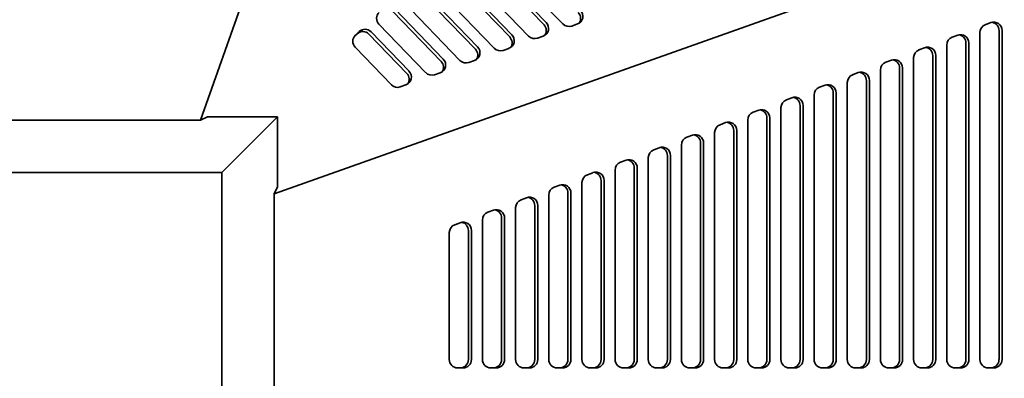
# Model space of a CAD drawing. Header units: millimetres. Extents: x 279 to 1400, y 31 to 1157.
# Tile 12 of 15: x 841 to 1195, y 597 to 725. Entities that reach past the tile are written whole.
import ezdxf

# ---------------------------------------------------------------- set-up
doc = ezdxf.new("R2010")
doc.units = ezdxf.units.MM
doc.header["$LTSCALE"] = 4
doc.layers.add('Krawędzie widoczne(ISO)', color=7, linetype='Continuous', lineweight=35, true_color=0x262659)

msp = doc.modelspace()

# ---------------------------------------------------------------- linework, layer by layer
at = {"layer": 'Krawędzie widoczne(ISO)'}
for p, q in [((906.28, 689.27), (1072.17, 1157.01)), ((1400.5, 828.67), (932.76, 662.79)), ((1036.66, 723.87), (1004.85, 756.87)), ((1001.18, 753.31), (1029.87, 723.55)), ((1001.99, 754.12), (1030.67, 724.36)), ((1024.32, 719.49), (996.26, 748.6)), ((992.6, 745.04), (1017.53, 719.17)), ((993.4, 745.85), (1018.33, 719.98)), ((1011.98, 715.11), (987.68, 740.33)), ((984.01, 736.77), (1005.19, 714.8)), ((984.82, 737.57), (1005.99, 715.6)), ((999.64, 710.74), (979.09, 732.06)), ((975.42, 728.5), (992.85, 710.42)), ((976.23, 729.3), (993.65, 711.23)), ((987.3, 706.36), (970.51, 723.79)), ((1041.88, 723.84), (1039.83, 723.11)), ((1188.6, 723.57), (1190.59, 724.32)), ((961.74, 719.48), (962.61, 720.32)), ((961.98, 719.74), (963.41, 721.12)), ((966.84, 720.23), (980.51, 706.05)), ((967.64, 721.03), (981.31, 706.85)), ((1029.54, 719.47), (1027.49, 718.74)), ((1176.67, 719.08), (1178.66, 719.83)), ((1186.65, 603.23), (1186.66, 720.76)), ((1193.52, 721.51), (1193.52, 603.23)), ((1194.61, 721.51), (1194.61, 603.23)), ((974.96, 701.99), (961.92, 715.52)), ((1174.73, 603.23), (1174.73, 716.27)), ((1181.6, 717.02), (1181.59, 603.23)), ((1182.69, 717.02), (1182.68, 603.23)), ((1017.2, 715.09), (1015.14, 714.36)), ((1164.74, 714.58), (1166.73, 715.33)), ((1169.67, 712.52), (1169.66, 603.23)), ((1170.76, 712.52), (1170.75, 603.23)), ((1004.86, 710.72), (1002.8, 709.99)), ((1152.81, 710.09), (1154.8, 710.84)), ((1162.8, 603.23), (1162.81, 711.77)), ((992.52, 706.34), (990.46, 705.61)), ((1140.88, 705.6), (1142.87, 706.35)), ((1150.87, 603.23), (1150.88, 707.28)), ((1157.74, 708.03), (1157.73, 603.23)), ((1158.83, 708.03), (1158.82, 603.23)), ((980.18, 701.96), (978.12, 701.24)), ((1128.96, 701.11), (1130.94, 701.85)), ((1138.94, 603.23), (1138.95, 702.79)), ((1145.81, 703.54), (1145.8, 603.23)), ((1146.9, 703.54), (1146.89, 603.23)), ((1127.01, 603.23), (1127.02, 698.3)), ((1133.88, 699.04), (1133.88, 603.23)), ((1134.97, 699.04), (1134.97, 603.23)), ((1117.03, 696.61), (1119.02, 697.36)), ((1121.95, 694.55), (1121.95, 603.23)), ((1123.04, 694.55), (1123.04, 603.23)), ((1105.1, 692.12), (1107.09, 692.87)), ((1115.09, 603.23), (1115.09, 693.8)), ((773.72, 689.27), (906.28, 689.27)), ((906.28, 689.27), (908.86, 690.51)), ((934, 690.51), (908.86, 690.51)), ((934, 690.51), (914, 670.51)), ((934, 665.37), (934, 690.51)), ((1093.17, 687.63), (1095.16, 688.38)), ((1103.16, 603.23), (1103.16, 689.31)), ((1110.03, 690.06), (1110.02, 603.23)), ((1111.12, 690.06), (1111.11, 603.23)), ((1081.24, 683.13), (1083.23, 683.88)), ((1091.23, 603.23), (1091.23, 684.82)), ((1098.1, 685.57), (1098.09, 603.23)), ((1099.19, 685.57), (1099.18, 603.23)), ((1079.3, 603.23), (1079.31, 680.32)), ((1086.17, 681.07), (1086.16, 603.23)), ((1087.26, 681.07), (1087.25, 603.23)), ((1069.31, 678.64), (1071.3, 679.39)), ((1074.24, 676.58), (1074.23, 603.23)), ((1075.33, 676.58), (1075.33, 603.23)), ((1057.39, 674.15), (1059.37, 674.9)), ((1067.37, 603.23), (1067.38, 675.83)), ((766, 670.51), (914, 670.51)), ((914, 670.51), (914, 522.51)), ((1045.46, 669.66), (1047.45, 670.4)), ((1055.45, 603.23), (1055.45, 671.34)), ((1062.31, 672.09), (1062.31, 603.23)), ((1063.4, 672.09), (1063.4, 603.23)), ((1033.53, 665.16), (1035.52, 665.91)), ((1043.52, 603.23), (1043.52, 666.85)), ((1050.38, 667.59), (1050.38, 603.23)), ((1051.47, 667.59), (1051.47, 603.23)), ((934, 665.37), (932.76, 662.79)), ((932.76, 662.79), (932.76, 530.22)), ((1031.59, 603.23), (1031.59, 662.35)), ((1038.45, 663.1), (1038.45, 603.23)), ((1039.54, 663.1), (1039.54, 603.23)), ((1021.6, 660.67), (1023.59, 661.42)), ((1009.67, 656.18), (1011.66, 656.93)), ((1019.66, 603.23), (1019.66, 657.86)), ((1026.53, 658.61), (1026.52, 603.23)), ((1027.62, 658.61), (1027.61, 603.23)), ((997.74, 651.68), (999.73, 652.43)), ((1007.73, 603.23), (1007.74, 653.37)), ((1014.6, 654.12), (1014.59, 603.23)), ((1015.69, 654.12), (1015.68, 603.23)), ((995.8, 603.23), (995.81, 648.88)), ((1002.67, 649.62), (1002.67, 603.23)), ((1003.76, 649.62), (1003.76, 603.23)), ((1000.77, 600.23), (998.79, 600.23)), ((1012.7, 600.23), (1010.71, 600.23)), ((1024.63, 600.23), (1022.64, 600.23)), ((1036.56, 600.23), (1034.57, 600.23)), ((1048.49, 600.23), (1046.5, 600.23)), ((1060.42, 600.23), (1058.43, 600.23)), ((1072.34, 600.23), (1070.35, 600.23)), ((1084.27, 600.23), (1082.28, 600.23)), ((1096.2, 600.23), (1094.21, 600.23)), ((1108.13, 600.23), (1106.14, 600.23)), ((1120.06, 600.23), (1118.07, 600.23)), ((1131.98, 600.23), (1130, 600.23)), ((1143.91, 600.23), (1141.92, 600.23)), ((1155.84, 600.23), (1153.85, 600.23)), ((1167.77, 600.23), (1165.78, 600.23)), ((1179.7, 600.23), (1177.71, 600.23)), ((1191.62, 600.23), (1189.64, 600.23))]:
    msp.add_line(p, q, dxfattribs=at)
for centre, major_axis, ratio, start_param, end_param in [((972.65, 725.86), (-2.12, 2.12), 0.993506, 6.264661, 7.835457), ((1040.87, 726.66), (2.12, -2.12), 0.993506, 5.841061, 7.835457), ((1040.06, 725.86), (2.12, -2.12), 0.993506, 0.192044, 1.552272), ((1028.53, 722.29), (2.12, -2.12), 0.993506, 5.841061, 7.835457), ((1027.72, 721.48), (2.12, -2.12), 0.993506, 0.192044, 1.552272), ((1038.81, 725.93), (-2.12, 2.12), 0.993506, 1.552272, 2.699469), ((1189.64, 720.76), (0, 3), 0.994037, 0.358184, 1.570733), ((1191.63, 721.51), (0, 3), 0.994037, 4.712326, 6.641369), ((1190.54, 721.51), (0, 3), 0.994037, 4.712326, 6.099324), ((964.07, 717.58), (-2.12, 2.12), 0.993506, 6.264661, 7.835457), ((964.69, 718.16), (-2.12, 2.12), 0.993506, 4.693865, 6.264661), ((965.5, 718.96), (-2.12, 2.12), 0.993506, 4.693865, 6.264661), ((1016.19, 717.91), (2.12, -2.12), 0.993506, 5.841061, 7.835457), ((1015.38, 717.11), (2.12, -2.12), 0.993506, 0.192044, 1.552272), ((1026.47, 721.56), (-2.12, 2.12), 0.993506, 1.552272, 2.699469), ((1177.72, 716.27), (0, 3), 0.994037, 0.358184, 1.570733), ((1179.7, 717.02), (0, 3), 0.994037, 4.712326, 6.641369), ((1178.61, 717.02), (0, 3), 0.994037, 4.712326, 6.099324), ((1003.85, 713.54), (2.12, -2.12), 0.993506, 5.841061, 7.835457), ((1167.78, 712.52), (0, 3), 0.994037, 4.712326, 6.641369), ((1166.68, 712.52), (0, 3), 0.994037, 4.712326, 6.099324), ((1003.04, 712.73), (2.12, -2.12), 0.993506, 0.192044, 1.552272), ((1014.13, 717.18), (-2.12, 2.12), 0.993506, 1.552272, 2.699469), ((1165.79, 711.77), (0, 3), 0.994037, 0.358184, 1.570733), ((991.5, 709.16), (2.12, -2.12), 0.993506, 5.841061, 7.835457), ((990.7, 708.36), (2.12, -2.12), 0.993506, 0.192044, 1.552272), ((1001.79, 712.81), (-2.12, 2.12), 0.993506, 1.552272, 2.699469), ((1153.86, 707.28), (0, 3), 0.994037, 0.358184, 1.570733), ((1155.85, 708.03), (0, 3), 0.994037, 4.712326, 6.641369), ((1154.76, 708.03), (0, 3), 0.994037, 4.712326, 6.099324), ((979.16, 704.78), (2.12, -2.12), 0.993506, 5.841061, 7.835457), ((978.36, 703.98), (2.12, -2.12), 0.993506, 0.192044, 1.552272), ((989.45, 708.43), (-2.12, 2.12), 0.993506, 1.552272, 2.699469), ((1141.93, 702.79), (0, 3), 0.994037, 0.358184, 1.570733), ((1143.92, 703.54), (0, 3), 0.994037, 4.712326, 6.641369), ((1142.83, 703.54), (0, 3), 0.994037, 4.712326, 6.099324), ((977.11, 704.05), (-2.12, 2.12), 0.993506, 1.552272, 2.699469), ((1131.99, 699.04), (0, 3), 0.994037, 4.712326, 6.641369), ((1130.9, 699.04), (0, 3), 0.994037, 4.712326, 6.099324), ((1120.06, 694.55), (0, 3), 0.994037, 4.712326, 6.641369), ((1130, 698.3), (0, 3), 0.994037, 0.358184, 1.570733), ((1118.07, 693.8), (0, 3), 0.994037, 0.358184, 1.570733), ((1118.97, 694.55), (0, 3), 0.994037, 4.712326, 6.099324), ((1106.15, 689.31), (0, 3), 0.994037, 0.358184, 1.570733), ((1108.13, 690.06), (0, 3), 0.994037, 4.712326, 6.641369), ((1107.04, 690.06), (0, 3), 0.994037, 4.712326, 6.099324), ((1094.22, 684.82), (0, 3), 0.994037, 0.358184, 1.570733), ((1096.2, 685.57), (0, 3), 0.994037, 4.712326, 6.641369), ((1095.11, 685.57), (0, 3), 0.994037, 4.712326, 6.099324), ((1084.28, 681.07), (0, 3), 0.994037, 4.712326, 6.641369), ((1083.19, 681.07), (0, 3), 0.994037, 4.712326, 6.099324), ((1082.29, 680.32), (0, 3), 0.994037, 0.358184, 1.570733), ((1070.36, 675.83), (0, 3), 0.994037, 0.358184, 1.570733), ((1072.35, 676.58), (0, 3), 0.994037, 4.712326, 6.641369), ((1071.26, 676.58), (0, 3), 0.994037, 4.712326, 6.099324), ((1058.43, 671.34), (0, 3), 0.994037, 0.358184, 1.570733), ((1060.42, 672.09), (0, 3), 0.994037, 4.712326, 6.641369), ((1059.33, 672.09), (0, 3), 0.994037, 4.712326, 6.099324), ((1046.5, 666.85), (0, 3), 0.994037, 0.358184, 1.570733), ((1048.49, 667.6), (0, 3), 0.994037, 4.712326, 6.641369), ((1047.4, 667.6), (0, 3), 0.994037, 4.712326, 6.099324), ((1036.56, 663.1), (0, 3), 0.994037, 4.712326, 6.641369), ((1035.47, 663.1), (0, 3), 0.994037, 4.712326, 6.099324), ((1034.57, 662.35), (0, 3), 0.994037, 0.358184, 1.570733), ((1022.65, 657.86), (0, 3), 0.994037, 0.358184, 1.570733), ((1024.63, 658.61), (0, 3), 0.994037, 4.712326, 6.641369), ((1023.54, 658.61), (0, 3), 0.994037, 4.712326, 6.099324), ((1010.72, 653.37), (0, 3), 0.994037, 0.358184, 1.570733), ((1012.71, 654.12), (0, 3), 0.994037, 4.712326, 6.641369), ((1011.62, 654.12), (0, 3), 0.994037, 4.712326, 6.099324), ((998.79, 648.88), (0, 3), 0.994037, 0.358184, 1.570733), ((1000.78, 649.62), (0, 3), 0.994037, 4.712326, 6.641369), ((999.69, 649.62), (0, 3), 0.994037, 4.712326, 6.099324), ((998.79, 603.23), (0, -3), 0.994037, 4.712326, 6.283122), ((999.68, 603.23), (0, -3), 0.994037, 0.00672, 1.570733), ((1000.77, 603.23), (0, -3), 0.994037, 6.283122, 7.853919), ((1010.71, 603.23), (0, -3), 0.994037, 4.712326, 6.283122), ((1011.61, 603.23), (0, -3), 0.994037, 0.00672, 1.570733), ((1012.7, 603.23), (0, -3), 0.994037, 6.283122, 7.853919), ((1022.64, 603.23), (0, -3), 0.994037, 4.712326, 6.283122), ((1023.54, 603.23), (0, -3), 0.994037, 0.00672, 1.570733), ((1024.63, 603.23), (0, -3), 0.994037, 6.283122, 7.853919), ((1034.57, 603.23), (0, -3), 0.994037, 4.712326, 6.283122), ((1035.47, 603.23), (0, -3), 0.994037, 0.00672, 1.570733), ((1036.56, 603.23), (0, -3), 0.994037, 6.283122, 7.853919), ((1046.5, 603.23), (0, -3), 0.994037, 4.712326, 6.283122), ((1047.4, 603.23), (0, -3), 0.994037, 0.00672, 1.570733), ((1048.49, 603.23), (0, -3), 0.994037, 6.283122, 7.853919), ((1058.43, 603.23), (0, -3), 0.994037, 4.712326, 6.283122), ((1059.32, 603.23), (0, -3), 0.994037, 0.00672, 1.570733), ((1060.42, 603.23), (0, -3), 0.994037, 6.283122, 7.853919), ((1070.36, 603.23), (0, -3), 0.994037, 4.712326, 6.283122), ((1071.25, 603.23), (0, -3), 0.994037, 0.00672, 1.570733), ((1072.34, 603.23), (0, -3), 0.994037, 6.283122, 7.853919), ((1082.28, 603.23), (0, -3), 0.994037, 4.712326, 6.283122), ((1083.18, 603.23), (0, -3), 0.994037, 0.00672, 1.570733), ((1084.27, 603.23), (0, -3), 0.994037, 6.283122, 7.853919), ((1094.21, 603.23), (0, -3), 0.994037, 4.712326, 6.283122), ((1095.11, 603.23), (0, -3), 0.994037, 0.00672, 1.570733), ((1096.2, 603.23), (0, -3), 0.994037, 6.283122, 7.853919), ((1106.14, 603.23), (0, -3), 0.994037, 4.712326, 6.283122), ((1107.04, 603.23), (0, -3), 0.994037, 0.00672, 1.570733), ((1108.13, 603.23), (0, -3), 0.994037, 6.283122, 7.853919), ((1118.07, 603.23), (0, -3), 0.994037, 4.712326, 6.283122), ((1118.97, 603.23), (0, -3), 0.994037, 0.00672, 1.570733), ((1120.06, 603.23), (0, -3), 0.994037, 6.283122, 7.853919), ((1130, 603.23), (0, -3), 0.994037, 4.712326, 6.283122), ((1130.89, 603.23), (0, -3), 0.994037, 0.00672, 1.570733), ((1131.98, 603.23), (0, -3), 0.994037, 6.283122, 7.853919), ((1141.92, 603.23), (0, -3), 0.994037, 4.712326, 6.283122), ((1142.82, 603.23), (0, -3), 0.994037, 0.00672, 1.570733), ((1143.91, 603.23), (0, -3), 0.994037, 6.283122, 7.853919), ((1153.85, 603.23), (0, -3), 0.994037, 4.712326, 6.283122), ((1154.75, 603.23), (0, -3), 0.994037, 0.00672, 1.570733), ((1155.84, 603.23), (0, -3), 0.994037, 6.283122, 7.853919), ((1165.78, 603.23), (0, -3), 0.994037, 4.712326, 6.283122), ((1166.68, 603.23), (0, -3), 0.994037, 0.00672, 1.570733), ((1167.77, 603.23), (0, -3), 0.994037, 6.283122, 7.853919), ((1177.71, 603.23), (0, -3), 0.994037, 4.712326, 6.283122), ((1178.61, 603.23), (0, -3), 0.994037, 0.00672, 1.570733), ((1179.7, 603.23), (0, -3), 0.994037, 6.283122, 7.853919), ((1189.64, 603.23), (0, -3), 0.994037, 4.712326, 6.283122), ((1190.53, 603.23), (0, -3), 0.994037, 0.00672, 1.570733), ((1191.62, 603.23), (0, -3), 0.994037, 6.283122, 7.853919)]:
    msp.add_ellipse(centre, major_axis=major_axis, ratio=ratio, start_param=start_param, end_param=end_param, dxfattribs=at)

doc.saveas('drawing.dxf')
